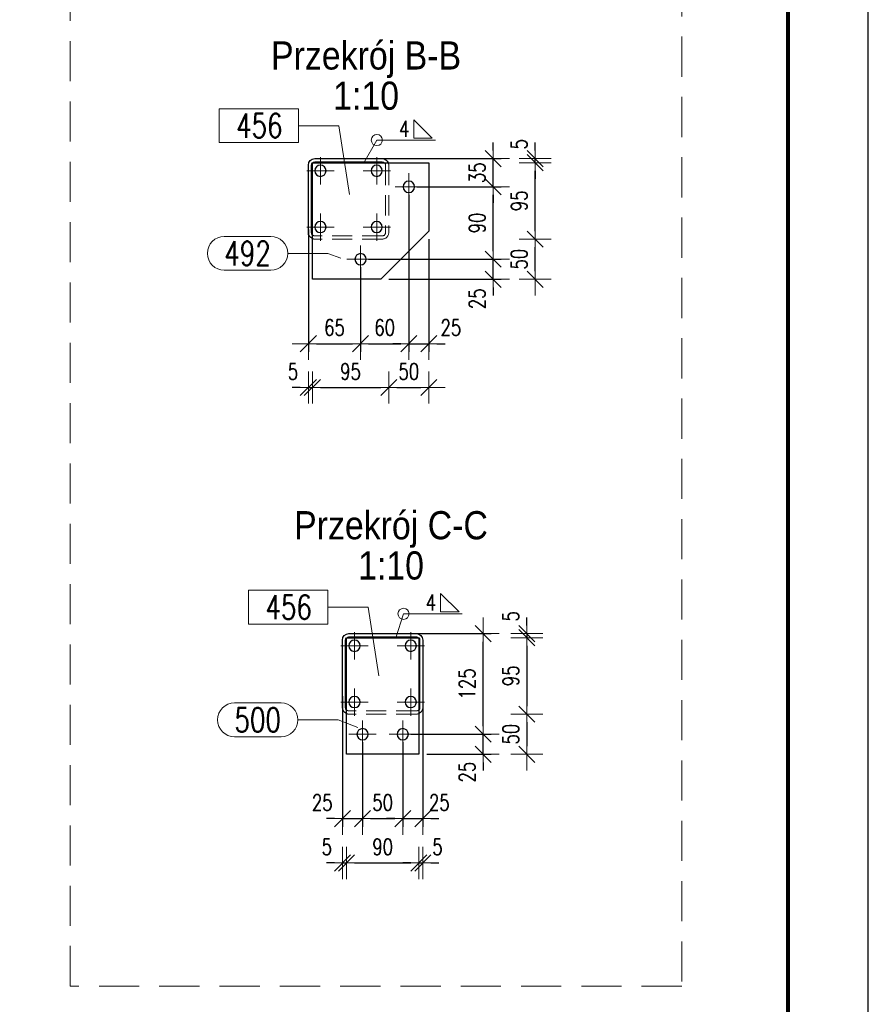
# Model space of a CAD drawing. Header units: millimetres. Extents: x -876 to 136, y 14938 to 15607.
# Tile 43 of 46: x 25 to 130, y 15231 to 15354. Entities that reach past the tile are written whole.
import ezdxf
from ezdxf.enums import TextEntityAlignment as Align

# ---------------------------------------------------------------- set-up
doc = ezdxf.new("R2010")
doc.units = ezdxf.units.MM
doc.header["$LTSCALE"] = 10
doc.linetypes.add('HIDDEN', pattern=[0.375, 0.25, -0.125])
doc.linetypes.add('MITTE', pattern=[2, 1.25, -0.25, 0.25, -0.25])
doc.layers.get('Defpoints').update_dxf_attribs({"color": 1})
doc.layers.add('_FORMATKA', color=8, linetype='Continuous', plot=False)
for name, color, linetype, lineweight in [('_RAMKA', 7, 'Continuous', 35), ('PS_Bolt', 4, 'Continuous', 13), ('PS_DIM', 4, 'Continuous', 13), ('PS_Hidden', 2, 'HIDDEN', 9), ('PS_Mid', 5, 'MITTE', 15), ('PS_Pos', 1, 'Continuous', 15), ('PS_SOLID', 7, 'Continuous', 30), ('PS_TEXT', 3, 'Continuous', 18), ('PS_Weld', 1, 'Continuous', 9)]:
    doc.layers.add(name, color=color, linetype=linetype, lineweight=lineweight)
doc.styles.add('ARIAL', font='arial.ttf')
doc.styles.add('gil', font='txt', dxfattribs={"width": 0.9})
doc.styles.add('simplex', font='simplex.shx', dxfattribs={"width": 0.75})
doc.dimstyles.new('1_10_PRZ', dxfattribs={"dimtxt": 2, "dimasz": 1, "dimexe": 2, "dimexo": 5, "dimgap": 1, "dimtad": 1, "dimdec": 0, "dimlfac": 10, "dimtxsty": 'simplex', "dimblk": 'dimznak', "dimcen": 2, "dimse1": 1, "dimse2": 1, "dimclrt": 3, "dimadec": 1, "dimazin": 0, "dimtfac": 1, "dimtdec": 0, "dimtix": 1, "dimtmove": 2, "dimatfit": 3, "dimldrblk": 'dim-grot', "dimfxl": 1, "dimarcsym": 0})
doc.dimstyles.new('1_10_SC', dxfattribs={"dimtxt": 2, "dimasz": 1, "dimexe": 1, "dimexo": 1, "dimgap": 1, "dimtad": 1, "dimdec": 0, "dimlfac": 10, "dimtxsty": 'simplex', "dimblk": 'dimznak', "dimcen": 2, "dimclrd": 256, "dimclre": 256, "dimclrt": 3, "dimadec": 1, "dimazin": 0, "dimtfac": 1, "dimtdec": 0, "dimtix": 1, "dimtmove": 2, "dimatfit": 3, "dimldrblk": 'dim-grot', "dimfxl": 1, "dimarcsym": 0})

# ---------------------------------------------------------------- blocks, each defined once
blk = doc.blocks.new('*X403')
at = {"color": 5, "linetype": 'Continuous'}
for p, q in [((510.02, 15235.11), (511.22, 15234.15)), ((523.32, 15235.11), (522.12, 15234.15)), ((511.22, 15234.15), (510.02, 15233.19)), ((523.32, 15234.15), (510.02, 15234.15)), ((522.12, 15234.15), (523.32, 15233.19))]:
    blk.add_line(p, q, dxfattribs=at)
blk = doc.blocks.new('dimznak')
at = {"color": 0}
for points in [[(0, 2), (0, -2)], [(-2, 0), (2, 0)]]:
    blk.add_lwpolyline(points, dxfattribs=at)
at = {"color": 2}
blk.add_lwpolyline([(1, 1), (-1, -1)], dxfattribs=at)
blk = doc.blocks.new('*D404')
at = {"layer": 'Defpoints', "color": 0, "transparency": 16777216}
for p in [(60.61, 15328.62, 69.58), (67.11, 15323.92, 69.58), (67.11, 15313.42)]:
    blk.add_point(p, dxfattribs=at)
at = {"layer": 'PS_DIM', "lineweight": -2, "transparency": 16777216}
for p, q in [((60.61, 15327.62), (60.61, 15312.42)), ((67.11, 15322.92), (67.11, 15312.42)), ((61.61, 15313.42), (66.11, 15313.42))]:
    blk.add_line(p, q, dxfattribs=at)
at = {"layer": 'PS_DIM', "lineweight": -2, "transparency": 16777216, "rotation": 180}
blk.add_blockref('dimznak', (60.61, 15313.42), dxfattribs=at)
at = {"layer": 'PS_DIM', "lineweight": -2, "transparency": 16777216}
blk.add_blockref('dimznak', (67.11, 15313.42), dxfattribs=at)
at = {"layer": 'PS_DIM', "color": 3, "transparency": 16777216, "insert": (63.86, 15315.42), "char_height": 2, "attachment_point": 5, "style": 'simplex'}
blk.add_mtext('65', dxfattribs=at)
blk = doc.blocks.new('dim-grot')
blk.add_hatch(color=256).paths.add_polyline_path([(0, 0), (-2, 0.5), (-2, -0.5)])
blk.add_lwpolyline([(0, 0), (-2, 0.5), (-2, -0.5), (0, 0)])
blk = doc.blocks.new('*D405')
at = {"layer": 'Defpoints', "color": 0, "transparency": 16777216}
for p in [(73.11, 15332.92, 69.58), (67.11, 15323.92, 69.58), (73.11, 15313.42)]:
    blk.add_point(p, dxfattribs=at)
at = {"layer": 'PS_DIM', "lineweight": -2, "transparency": 16777216}
for p, q in [((73.11, 15331.92), (73.11, 15312.42)), ((67.11, 15322.92), (67.11, 15312.42)), ((68.11, 15313.42), (72.11, 15313.42))]:
    blk.add_line(p, q, dxfattribs=at)
at = {"layer": 'PS_DIM', "lineweight": -2, "transparency": 16777216, "rotation": 180}
blk.add_blockref('dimznak', (67.11, 15313.42), dxfattribs=at)
at = {"layer": 'PS_DIM', "lineweight": -2, "transparency": 16777216}
blk.add_blockref('dimznak', (73.11, 15313.42), dxfattribs=at)
at = {"layer": 'PS_DIM', "color": 3, "transparency": 16777216, "insert": (70.11, 15315.42), "char_height": 2, "attachment_point": 5, "style": 'simplex'}
blk.add_mtext('60', dxfattribs=at)
blk = doc.blocks.new('*D406')
at = {"layer": 'Defpoints', "color": 0, "transparency": 16777216}
for p in [(73.11, 15332.92, 69.58), (75.61, 15327.42, 69.58), (75.61, 15313.42)]:
    blk.add_point(p, dxfattribs=at)
at = {"layer": 'PS_DIM', "lineweight": -2, "transparency": 16777216}
for p, q in [((73.11, 15331.92), (73.11, 15312.42)), ((75.61, 15326.42), (75.61, 15312.42)), ((72.11, 15313.42), (71.11, 15313.42)), ((73.11, 15313.42), (75.61, 15313.42)), ((76.61, 15313.42), (77.61, 15313.42))]:
    blk.add_line(p, q, dxfattribs=at)
blk.add_blockref('dimznak', (73.11, 15313.42), dxfattribs=at)
at = {"layer": 'PS_DIM', "lineweight": -2, "transparency": 16777216, "rotation": 180}
blk.add_blockref('dimznak', (75.61, 15313.42), dxfattribs=at)
at = {"layer": 'PS_DIM', "color": 3, "transparency": 16777216, "insert": (78.34, 15315.42), "char_height": 2, "attachment_point": 5, "style": 'simplex'}
blk.add_mtext('25', dxfattribs=at)
blk = doc.blocks.new('*D407')
at = {"layer": 'Defpoints', "color": 0, "transparency": 16777216}
for p in [(67.11, 15323.92, 69.58), (83.61, 15323.92), (69.61, 15321.42, 69.58)]:
    blk.add_point(p, dxfattribs=at)
at = {"layer": 'PS_DIM', "lineweight": -2, "transparency": 16777216}
for p, q in [((83.61, 15324.92), (83.61, 15325.92)), ((68.11, 15323.92), (84.61, 15323.92)), ((83.61, 15321.42), (83.61, 15323.92)), ((70.61, 15321.42), (84.61, 15321.42)), ((83.61, 15320.42), (83.61, 15319.42))]:
    blk.add_line(p, q, dxfattribs=at)
for p, rotation in [((83.61, 15323.92), 270), ((83.61, 15321.42), 90)]:
    blk.add_blockref('dimznak', p, dxfattribs=dict(at, rotation=rotation))
at = {"layer": 'PS_DIM', "color": 3, "transparency": 16777216, "insert": (81.61, 15319), "char_height": 2, "attachment_point": 5, "rotation": 90, "style": 'simplex'}
blk.add_mtext('25', dxfattribs=at)
blk = doc.blocks.new('*D408')
at = {"layer": 'Defpoints', "color": 0, "transparency": 16777216}
for p in [(73.11, 15332.92, 69.58), (83.61, 15332.92), (67.11, 15323.92, 69.58)]:
    blk.add_point(p, dxfattribs=at)
at = {"layer": 'PS_DIM', "lineweight": -2, "transparency": 16777216}
for p, q in [((74.11, 15332.92), (84.61, 15332.92)), ((83.61, 15324.92), (83.61, 15331.92)), ((68.11, 15323.92), (84.61, 15323.92))]:
    blk.add_line(p, q, dxfattribs=at)
for p, rotation in [((83.61, 15332.92), 90), ((83.61, 15323.92), 270)]:
    blk.add_blockref('dimznak', p, dxfattribs=dict(at, rotation=rotation))
at = {"layer": 'PS_DIM', "color": 3, "transparency": 16777216, "insert": (81.61, 15328.42), "char_height": 2, "attachment_point": 5, "rotation": 90, "style": 'simplex'}
blk.add_mtext('90', dxfattribs=at)
blk = doc.blocks.new('*D409')
at = {"layer": 'Defpoints', "color": 0, "transparency": 16777216}
for p in [(67.94, 15336.42, 69.58), (83.61, 15336.42), (73.11, 15332.92, 69.58)]:
    blk.add_point(p, dxfattribs=at)
at = {"layer": 'PS_DIM', "lineweight": -2, "transparency": 16777216}
for p, q in [((83.61, 15337.42), (83.61, 15338.42)), ((68.94, 15336.42), (84.61, 15336.42)), ((83.61, 15332.92), (83.61, 15336.42)), ((74.11, 15332.92), (84.61, 15332.92)), ((83.61, 15331.92), (83.61, 15330.92))]:
    blk.add_line(p, q, dxfattribs=at)
for p, rotation in [((83.61, 15336.42), 270), ((83.61, 15332.92), 90)]:
    blk.add_blockref('dimznak', p, dxfattribs=dict(at, rotation=rotation))
at = {"layer": 'PS_DIM', "color": 3, "transparency": 16777216, "insert": (81.61, 15334.67), "char_height": 2, "attachment_point": 5, "rotation": 90, "style": 'simplex'}
blk.add_mtext('35', dxfattribs=at)
blk = doc.blocks.new('*D410')
at = {"layer": 'Defpoints', "color": 0, "transparency": 16777216}
for p in [(60.61, 15329.52, 69.58), (61.11, 15321.42, 69.58), (61.11, 15307.97)]:
    blk.add_point(p, dxfattribs=at)
at = {"layer": 'PS_DIM', "color": 0, "lineweight": -2, "transparency": 16777216}
for p, q in [((59.61, 15307.97), (58.61, 15307.97)), ((60.61, 15307.97), (61.11, 15307.97)), ((62.11, 15307.97), (63.11, 15307.97))]:
    blk.add_line(p, q, dxfattribs=at)
blk.add_blockref('dimznak', (60.61, 15307.97), dxfattribs=at)
at = {"layer": 'PS_DIM', "color": 0, "lineweight": -2, "transparency": 16777216, "rotation": 180}
blk.add_blockref('dimznak', (61.11, 15307.97), dxfattribs=at)
at = {"layer": 'PS_DIM', "color": 3, "transparency": 16777216, "insert": (58.7, 15309.97), "char_height": 2, "attachment_point": 5, "style": 'simplex'}
blk.add_mtext('5', dxfattribs=at)
blk = doc.blocks.new('*D411')
at = {"layer": 'Defpoints', "color": 0, "transparency": 16777216}
for p in [(70.61, 15330.88, 69.58), (61.11, 15321.42, 69.58), (70.61, 15307.97)]:
    blk.add_point(p, dxfattribs=at)
at = {"layer": 'PS_DIM', "color": 0, "lineweight": -2, "transparency": 16777216}
blk.add_line((62.11, 15307.97), (69.61, 15307.97), dxfattribs=at)
at = {"layer": 'PS_DIM', "color": 0, "lineweight": -2, "transparency": 16777216, "rotation": 180}
blk.add_blockref('dimznak', (61.11, 15307.97), dxfattribs=at)
at = {"layer": 'PS_DIM', "color": 0, "lineweight": -2, "transparency": 16777216}
blk.add_blockref('dimznak', (70.61, 15307.97), dxfattribs=at)
at = {"layer": 'PS_DIM', "color": 3, "transparency": 16777216, "insert": (65.86, 15309.97), "char_height": 2, "attachment_point": 5, "style": 'simplex'}
blk.add_mtext('95', dxfattribs=at)
blk = doc.blocks.new('*D412')
at = {"layer": 'Defpoints', "color": 0, "transparency": 16777216}
for p in [(70.61, 15330.88, 69.58), (75.61, 15327.42, 69.58), (75.61, 15307.97)]:
    blk.add_point(p, dxfattribs=at)
at = {"layer": 'PS_DIM', "color": 0, "lineweight": -2, "transparency": 16777216}
blk.add_line((71.61, 15307.97), (74.61, 15307.97), dxfattribs=at)
at = {"layer": 'PS_DIM', "color": 0, "lineweight": -2, "transparency": 16777216, "rotation": 180}
blk.add_blockref('dimznak', (70.61, 15307.97), dxfattribs=at)
at = {"layer": 'PS_DIM', "color": 0, "lineweight": -2, "transparency": 16777216}
blk.add_blockref('dimznak', (75.61, 15307.97), dxfattribs=at)
at = {"layer": 'PS_DIM', "color": 3, "transparency": 16777216, "insert": (73.11, 15309.97), "char_height": 2, "attachment_point": 5, "style": 'simplex'}
blk.add_mtext('50', dxfattribs=at)
blk = doc.blocks.new('*D413')
at = {"layer": 'Defpoints', "color": 0, "transparency": 16777216}
for p in [(65.61, 15326.42, 69.58), (88.82, 15326.42), (69.61, 15321.42, 69.58)]:
    blk.add_point(p, dxfattribs=at)
at = {"layer": 'PS_DIM', "color": 0, "lineweight": -2, "transparency": 16777216}
blk.add_line((88.82, 15322.42), (88.82, 15325.42), dxfattribs=at)
for p, rotation in [((88.82, 15326.42), 90), ((88.82, 15321.42), 270)]:
    blk.add_blockref('dimznak', p, dxfattribs=dict(at, rotation=rotation))
at = {"layer": 'PS_DIM', "color": 3, "transparency": 16777216, "insert": (86.82, 15323.92), "char_height": 2, "attachment_point": 5, "rotation": 90, "style": 'simplex'}
blk.add_mtext('50', dxfattribs=at)
blk = doc.blocks.new('*D414')
at = {"layer": 'Defpoints', "color": 0, "transparency": 16777216}
for p in [(75.61, 15335.92, 69.58), (88.82, 15335.92), (65.61, 15326.42, 69.58)]:
    blk.add_point(p, dxfattribs=at)
at = {"layer": 'PS_DIM', "color": 0, "lineweight": -2, "transparency": 16777216}
blk.add_line((88.82, 15327.42), (88.82, 15334.92), dxfattribs=at)
for p, rotation in [((88.82, 15335.92), 90), ((88.82, 15326.42), 270)]:
    blk.add_blockref('dimznak', p, dxfattribs=dict(at, rotation=rotation))
at = {"layer": 'PS_DIM', "color": 3, "transparency": 16777216, "insert": (86.82, 15331.17), "char_height": 2, "attachment_point": 5, "rotation": 90, "style": 'simplex'}
blk.add_mtext('95', dxfattribs=at)
blk = doc.blocks.new('*D415')
at = {"layer": 'Defpoints', "color": 0, "transparency": 16777216}
for p in [(66.92, 15336.42, 69.58), (88.82, 15336.42), (75.61, 15335.92, 69.58)]:
    blk.add_point(p, dxfattribs=at)
at = {"layer": 'PS_DIM', "color": 0, "lineweight": -2, "transparency": 16777216}
for p, q in [((88.82, 15337.42), (88.82, 15338.42)), ((88.82, 15335.92), (88.82, 15336.42)), ((88.82, 15334.92), (88.82, 15333.92))]:
    blk.add_line(p, q, dxfattribs=at)
for p, rotation in [((88.82, 15336.42), 270), ((88.82, 15335.92), 90)]:
    blk.add_blockref('dimznak', p, dxfattribs=dict(at, rotation=rotation))
at = {"layer": 'PS_DIM', "color": 3, "transparency": 16777216, "insert": (86.82, 15338.21), "char_height": 2, "attachment_point": 5, "rotation": 90, "style": 'simplex'}
blk.add_mtext('5', dxfattribs=at)
blk = doc.blocks.new('*D416')
at = {"layer": 'Defpoints', "color": 0, "transparency": 16777216}
for p in [(64.85, 15270.61, 65.26), (67.35, 15264.87, 65.26), (67.35, 15254.37)]:
    blk.add_point(p, dxfattribs=at)
at = {"layer": 'PS_DIM', "lineweight": -2, "transparency": 16777216}
for p, q in [((64.85, 15269.61), (64.85, 15253.37)), ((67.35, 15263.87), (67.35, 15253.37)), ((63.85, 15254.37), (62.85, 15254.37)), ((64.85, 15254.37), (67.35, 15254.37)), ((68.35, 15254.37), (69.35, 15254.37))]:
    blk.add_line(p, q, dxfattribs=at)
blk.add_blockref('dimznak', (64.85, 15254.37), dxfattribs=at)
at = {"layer": 'PS_DIM', "lineweight": -2, "transparency": 16777216, "rotation": 180}
blk.add_blockref('dimznak', (67.35, 15254.37), dxfattribs=at)
at = {"layer": 'PS_DIM', "color": 3, "transparency": 16777216, "insert": (62.34, 15256.37), "char_height": 2, "attachment_point": 5, "style": 'simplex'}
blk.add_mtext('25', dxfattribs=at)
blk = doc.blocks.new('*D417')
at = {"layer": 'Defpoints', "color": 0, "transparency": 16777216}
for p in [(67.35, 15264.87, 65.26), (72.35, 15264.87, 65.26), (72.35, 15254.37)]:
    blk.add_point(p, dxfattribs=at)
at = {"layer": 'PS_DIM', "lineweight": -2, "transparency": 16777216}
for p, q in [((67.35, 15263.87), (67.35, 15253.37)), ((72.35, 15263.87), (72.35, 15253.37)), ((68.35, 15254.37), (71.35, 15254.37))]:
    blk.add_line(p, q, dxfattribs=at)
at = {"layer": 'PS_DIM', "lineweight": -2, "transparency": 16777216, "rotation": 180}
blk.add_blockref('dimznak', (67.35, 15254.37), dxfattribs=at)
at = {"layer": 'PS_DIM', "lineweight": -2, "transparency": 16777216}
blk.add_blockref('dimznak', (72.35, 15254.37), dxfattribs=at)
at = {"layer": 'PS_DIM', "color": 3, "transparency": 16777216, "insert": (69.85, 15256.37), "char_height": 2, "attachment_point": 5, "style": 'simplex'}
blk.add_mtext('50', dxfattribs=at)
blk = doc.blocks.new('*D418')
at = {"layer": 'Defpoints', "color": 0, "transparency": 16777216}
for p in [(74.85, 15270.42, 65.26), (72.35, 15264.87, 65.26), (74.85, 15254.37)]:
    blk.add_point(p, dxfattribs=at)
at = {"layer": 'PS_DIM', "lineweight": -2, "transparency": 16777216}
for p, q in [((74.85, 15269.42), (74.85, 15253.37)), ((72.35, 15263.87), (72.35, 15253.37)), ((71.35, 15254.37), (70.35, 15254.37)), ((72.35, 15254.37), (74.85, 15254.37)), ((75.85, 15254.37), (76.85, 15254.37))]:
    blk.add_line(p, q, dxfattribs=at)
blk.add_blockref('dimznak', (72.35, 15254.37), dxfattribs=at)
at = {"layer": 'PS_DIM', "lineweight": -2, "transparency": 16777216, "rotation": 180}
blk.add_blockref('dimznak', (74.85, 15254.37), dxfattribs=at)
at = {"layer": 'PS_DIM', "color": 3, "transparency": 16777216, "insert": (76.9, 15256.37), "char_height": 2, "attachment_point": 5, "style": 'simplex'}
blk.add_mtext('25', dxfattribs=at)
blk = doc.blocks.new('*D419')
at = {"layer": 'Defpoints', "color": 0, "transparency": 16777216}
for p in [(64.85, 15270.61, 65.26), (65.35, 15262.37, 65.26), (65.35, 15248.86)]:
    blk.add_point(p, dxfattribs=at)
at = {"layer": 'PS_DIM', "color": 0, "lineweight": -2, "transparency": 16777216}
for p, q in [((63.85, 15248.86), (62.85, 15248.86)), ((64.85, 15248.86), (65.35, 15248.86)), ((66.35, 15248.86), (67.35, 15248.86))]:
    blk.add_line(p, q, dxfattribs=at)
blk.add_blockref('dimznak', (64.85, 15248.86), dxfattribs=at)
at = {"layer": 'PS_DIM', "color": 0, "lineweight": -2, "transparency": 16777216, "rotation": 180}
blk.add_blockref('dimznak', (65.35, 15248.86), dxfattribs=at)
at = {"layer": 'PS_DIM', "color": 3, "transparency": 16777216, "insert": (62.91, 15250.86), "char_height": 2, "attachment_point": 5, "style": 'simplex'}
blk.add_mtext('5', dxfattribs=at)
blk = doc.blocks.new('*D420')
at = {"layer": 'Defpoints', "color": 0, "transparency": 16777216}
for p in [(65.35, 15262.37, 65.26), (74.35, 15262.37, 65.26), (74.35, 15248.86)]:
    blk.add_point(p, dxfattribs=at)
at = {"layer": 'PS_DIM', "color": 0, "lineweight": -2, "transparency": 16777216}
blk.add_line((66.35, 15248.86), (73.35, 15248.86), dxfattribs=at)
at = {"layer": 'PS_DIM', "color": 0, "lineweight": -2, "transparency": 16777216, "rotation": 180}
blk.add_blockref('dimznak', (65.35, 15248.86), dxfattribs=at)
at = {"layer": 'PS_DIM', "color": 0, "lineweight": -2, "transparency": 16777216}
blk.add_blockref('dimznak', (74.35, 15248.86), dxfattribs=at)
at = {"layer": 'PS_DIM', "color": 3, "transparency": 16777216, "insert": (69.85, 15250.86), "char_height": 2, "attachment_point": 5, "style": 'simplex'}
blk.add_mtext('90', dxfattribs=at)
blk = doc.blocks.new('*D421')
at = {"layer": 'Defpoints', "color": 0, "transparency": 16777216}
for p in [(74.85, 15271.08, 65.26), (74.35, 15262.37, 65.26), (74.85, 15248.86)]:
    blk.add_point(p, dxfattribs=at)
at = {"layer": 'PS_DIM', "color": 0, "lineweight": -2, "transparency": 16777216}
for p, q in [((73.35, 15248.86), (72.35, 15248.86)), ((74.35, 15248.86), (74.85, 15248.86)), ((75.85, 15248.86), (76.85, 15248.86))]:
    blk.add_line(p, q, dxfattribs=at)
blk.add_blockref('dimznak', (74.35, 15248.86), dxfattribs=at)
at = {"layer": 'PS_DIM', "color": 0, "lineweight": -2, "transparency": 16777216, "rotation": 180}
blk.add_blockref('dimznak', (74.85, 15248.86), dxfattribs=at)
at = {"layer": 'PS_DIM', "color": 3, "transparency": 16777216, "insert": (76.68, 15250.86), "char_height": 2, "attachment_point": 5, "style": 'simplex'}
blk.add_mtext('5', dxfattribs=at)
blk = doc.blocks.new('*D422')
at = {"layer": 'Defpoints', "color": 0, "transparency": 16777216}
for p in [(72.35, 15264.87, 65.26), (82.35, 15264.87), (74.35, 15262.37, 65.26)]:
    blk.add_point(p, dxfattribs=at)
at = {"layer": 'PS_DIM', "lineweight": -2, "transparency": 16777216}
for p, q in [((82.35, 15265.87), (82.35, 15266.87)), ((73.35, 15264.87), (83.35, 15264.87)), ((82.35, 15262.37), (82.35, 15264.87)), ((75.35, 15262.37), (83.35, 15262.37)), ((82.35, 15261.37), (82.35, 15260.37))]:
    blk.add_line(p, q, dxfattribs=at)
for p, rotation in [((82.35, 15264.87), 270), ((82.35, 15262.37), 90)]:
    blk.add_blockref('dimznak', p, dxfattribs=dict(at, rotation=rotation))
at = {"layer": 'PS_DIM', "color": 3, "transparency": 16777216, "insert": (80.35, 15260.15), "char_height": 2, "attachment_point": 5, "rotation": 90, "style": 'simplex'}
blk.add_mtext('25', dxfattribs=at)
blk = doc.blocks.new('*D423')
at = {"layer": 'Defpoints', "color": 0, "transparency": 16777216}
for p in [(71.85, 15277.37, 65.26), (82.35, 15277.37), (72.35, 15264.87, 65.26)]:
    blk.add_point(p, dxfattribs=at)
at = {"layer": 'PS_DIM', "lineweight": -2, "transparency": 16777216}
for p, q in [((72.85, 15277.37), (83.35, 15277.37)), ((82.35, 15265.87), (82.35, 15276.37)), ((73.35, 15264.87), (83.35, 15264.87))]:
    blk.add_line(p, q, dxfattribs=at)
for p, rotation in [((82.35, 15277.37), 90), ((82.35, 15264.87), 270)]:
    blk.add_blockref('dimznak', p, dxfattribs=dict(at, rotation=rotation))
at = {"layer": 'PS_DIM', "color": 3, "transparency": 16777216, "insert": (80.35, 15271.12), "char_height": 2, "attachment_point": 5, "rotation": 90, "style": 'simplex'}
blk.add_mtext('125', dxfattribs=at)
blk = doc.blocks.new('*D424')
at = {"layer": 'Defpoints', "color": 0, "transparency": 16777216}
for p in [(71.5, 15276.87, 65.26), (71.85, 15277.37, 65.26), (87.79, 15276.87)]:
    blk.add_point(p, dxfattribs=at)
at = {"layer": 'PS_DIM', "color": 0, "lineweight": -2, "transparency": 16777216}
for p, q in [((87.79, 15278.37), (87.79, 15279.37)), ((87.79, 15277.37), (87.79, 15276.87)), ((87.79, 15275.87), (87.79, 15274.87))]:
    blk.add_line(p, q, dxfattribs=at)
for p, rotation in [((87.79, 15277.37), 270), ((87.79, 15276.87), 90)]:
    blk.add_blockref('dimznak', p, dxfattribs=dict(at, rotation=rotation))
at = {"layer": 'PS_DIM', "color": 3, "transparency": 16777216, "insert": (85.79, 15279.52), "char_height": 2, "attachment_point": 5, "rotation": 90, "style": 'simplex'}
blk.add_mtext('5', dxfattribs=at)
blk = doc.blocks.new('*D425')
at = {"layer": 'Defpoints', "color": 0, "transparency": 16777216}
for p in [(71.5, 15276.87, 65.26), (69.85, 15267.37, 65.26), (87.79, 15267.37)]:
    blk.add_point(p, dxfattribs=at)
at = {"layer": 'PS_DIM', "color": 0, "lineweight": -2, "transparency": 16777216}
blk.add_line((87.79, 15275.87), (87.79, 15268.37), dxfattribs=at)
for p, rotation in [((87.79, 15276.87), 90), ((87.79, 15267.37), 270)]:
    blk.add_blockref('dimznak', p, dxfattribs=dict(at, rotation=rotation))
at = {"layer": 'PS_DIM', "color": 3, "transparency": 16777216, "insert": (85.79, 15272.12), "char_height": 2, "attachment_point": 5, "rotation": 90, "style": 'simplex'}
blk.add_mtext('95', dxfattribs=at)
blk = doc.blocks.new('*D426')
at = {"layer": 'Defpoints', "color": 0, "transparency": 16777216}
for p in [(69.85, 15267.37, 65.26), (69.85, 15262.37, 65.26), (87.79, 15262.37)]:
    blk.add_point(p, dxfattribs=at)
at = {"layer": 'PS_DIM', "color": 0, "lineweight": -2, "transparency": 16777216}
blk.add_line((87.79, 15266.37), (87.79, 15263.37), dxfattribs=at)
for p, rotation in [((87.79, 15267.37), 90), ((87.79, 15262.37), 270)]:
    blk.add_blockref('dimznak', p, dxfattribs=dict(at, rotation=rotation))
at = {"layer": 'PS_DIM', "color": 3, "transparency": 16777216, "insert": (85.79, 15264.87), "char_height": 2, "attachment_point": 5, "rotation": 90, "style": 'simplex'}
blk.add_mtext('50', dxfattribs=at)
blk = doc.blocks.new('*U444')
at = {"layer": '_FORMATKA', "lineweight": -3}
blk.add_lwpolyline([(-1000, 0), (0, 0), (0, 594), (-1000, 594)], close=True, dxfattribs=at)
at = {"layer": '_RAMKA', "lineweight": -3, "const_width": 0.5}
blk.add_lwpolyline([(-970, 10), (-10, 10), (-10, 584), (-970, 584)], close=True, dxfattribs=at)
blk = doc.blocks.new('Przekrój')
at = {"layer": 'PS_DIM', "style": 'ARIAL', "flags": 4}
for tag, p in [('PRZEKRÓJ', (7.89, 7.75)), ('SKALA', (7.89, 1.75))]:
    blk.add_attdef(tag, text='', height=3.5, dxfattribs=at).set_placement(p, align=Align.MIDDLE_CENTER)
blk = doc.blocks.new('*X918')
at = {"color": 1}
for p, q in [((50.15, 15326.75), (55.94, 15326.75)), ((58.04, 15324.65), (63.04, 15324.65)), ((64.64, 15324.06), (63.04, 15324.65)), ((50.15, 15322.55), (55.94, 15322.55))]:
    blk.add_line(p, q, dxfattribs=at)
for centre, start, end in [((50.15, 15324.65), 90, 270), ((55.94, 15324.65), 270, 90)]:
    blk.add_arc(centre, 2.1, start, end, dxfattribs=at)
at = {"color": 30, "style": 'simplex', "width": 0.75}
blk.add_text('492', height=3, dxfattribs=at).set_placement((50.15, 15323.15))
blk = doc.blocks.new('*X919')
at = {"color": 1}
for p, q in [((59.4, 15342.62), (49.52, 15342.62)), ((49.52, 15342.62), (49.52, 15338.42)), ((59.4, 15338.42), (59.4, 15342.62)), ((59.4, 15340.52), (64.4, 15340.52)), ((65.73, 15331.97), (64.4, 15340.52)), ((49.52, 15338.42), (59.4, 15338.42))]:
    blk.add_line(p, q, dxfattribs=at)
at = {"color": 30, "style": 'simplex', "width": 0.75}
blk.add_text('456', height=3, dxfattribs=at).set_placement((51.62, 15339.02))
blk = doc.blocks.new('*X920')
at = {"color": 1}
for p, q in [((51.42, 15268.76), (57.21, 15268.76)), ((59.31, 15266.66), (64.31, 15266.66)), ((66.77, 15265.71), (64.31, 15266.66)), ((51.42, 15264.56), (57.21, 15264.56))]:
    blk.add_line(p, q, dxfattribs=at)
for centre, start, end in [((51.42, 15266.66), 90, 270), ((57.21, 15266.66), 270, 90)]:
    blk.add_arc(centre, 2.1, start, end, dxfattribs=at)
at = {"color": 30, "style": 'simplex', "width": 0.75}
blk.add_text('500', height=3, dxfattribs=at).set_placement((51.42, 15265.16))
blk = doc.blocks.new('*X921')
at = {"color": 1}
for p, q in [((63.05, 15282.77), (53.17, 15282.77)), ((53.17, 15282.77), (53.17, 15278.57)), ((63.05, 15278.57), (63.05, 15282.77)), ((63.05, 15280.67), (68.05, 15280.67)), ((69.38, 15272.12), (68.05, 15280.67)), ((53.17, 15278.57), (63.05, 15278.57))]:
    blk.add_line(p, q, dxfattribs=at)
at = {"color": 30, "style": 'simplex', "width": 0.75}
blk.add_text('456', height=3, dxfattribs=at).set_placement((55.27, 15279.17))
blk = doc.blocks.new('*X924')
at = {"color": 3}
for p, q in [((76.02, 15338.96), (73.72, 15341.26)), ((73.72, 15341.26), (73.72, 15338.96)), ((73.72, 15338.96), (76.02, 15338.96))]:
    blk.add_line(p, q, dxfattribs=at)
at = {"color": 9}
for p, q in [((67.51, 15335.92, 69.58), (69.13, 15338.73)), ((69.13, 15338.73), (76.41, 15338.73))]:
    blk.add_line(p, q, dxfattribs=at)
blk.add_circle((69.13, 15338.73), 0.69, dxfattribs=at)
at = {"color": 2, "style": 'simplex', "width": 0.75}
blk.add_text('4', height=2, dxfattribs=at).set_placement((71.89, 15339.13))
blk = doc.blocks.new('*X925')
at = {"color": 3}
for p, q in [((79.35, 15280.07), (77.05, 15282.37)), ((77.05, 15282.37), (77.05, 15280.07)), ((77.05, 15280.07), (79.35, 15280.07))]:
    blk.add_line(p, q, dxfattribs=at)
at = {"color": 9}
for p, q in [((71.5, 15276.87, 65.26), (72.45, 15279.84)), ((72.45, 15279.84), (79.73, 15279.84))]:
    blk.add_line(p, q, dxfattribs=at)
blk.add_circle((72.45, 15279.84), 0.69, dxfattribs=at)
at = {"color": 2, "style": 'simplex', "width": 0.75}
blk.add_text('4', height=2, dxfattribs=at).set_placement((75.21, 15280.24))

msp = doc.modelspace()

# ---------------------------------------------------------------- linework, layer by layer
at = {"layer": 'PS_DIM', "color": 40, "linetype": 'HIDDEN', "ltscale": 2}
msp.add_lwpolyline([(30.99, 15426.61), (107.07, 15426.61), (107.07, 15233.54), (30.99, 15233.54)], close=True, dxfattribs=at)
at = {"layer": 'PS_Hidden', "color": 2, "linetype": 'HIDDEN', "extrusion": (1, 0, 2.22045e-16)}
for p, q in [((70.21, 15335.62, 69.58), (70.21, 15327.22, 69.58)), ((70.61, 15335.62, 69.58), (70.61, 15327.22, 69.58)), ((69.81, 15326.82, 69.58), (61.41, 15326.82, 69.58)), ((69.81, 15326.42, 69.58), (61.41, 15326.42, 69.58))]:
    msp.add_line(p, q, dxfattribs=at)
at = {"layer": 'PS_Hidden', "color": 2, "linetype": 'HIDDEN', "extrusion": (-1, 0, 2.22045e-16)}
for p, q in [((74.05, 15267.77, 65.26), (65.65, 15267.77, 65.26)), ((74.05, 15267.37, 65.26), (65.65, 15267.37, 65.26))]:
    msp.add_line(p, q, dxfattribs=at)
at = {"layer": 'PS_Hidden', "color": 2, "linetype": 'HIDDEN', "extrusion": (2.22045e-16, 0, -1)}
for centre, radius, start, end in [((-61.41, 15335.62, -69.58), 0.4, 41.4096, 48.5904), ((-69.81, 15335.62, -69.58), 0.4, 131.4096, 180), ((-69.81, 15335.62, -69.58), 0.8, 157.9757, 180), ((-61.41, 15327.22, -69.58), 0.4, 270, 318.5904), ((-61.41, 15327.22, -69.58), 0.8, 270, 292.0243), ((-69.81, 15327.22, -69.58), 0.8, 180, 270), ((-69.81, 15327.22, -69.58), 0.4, 180, 270)]:
    msp.add_arc(centre, radius, start, end, dxfattribs=at)
at = {"layer": 'PS_Hidden', "color": 2, "linetype": 'HIDDEN', "extrusion": (-2.22045e-16, 0, -1)}
for centre, radius, start, end in [((-65.65, 15276.57, -65.26), 0.4, 41.4096, 48.5904), ((-74.05, 15276.57, -65.26), 0.4, 131.4096, 138.5904), ((-65.65, 15268.17, -65.26), 0.4, 270, 318.5904), ((-74.05, 15268.17, -65.26), 0.4, 221.4096, 270), ((-65.65, 15268.17, -65.26), 0.8, 270, 292.0243), ((-74.05, 15268.17, -65.26), 0.8, 247.9757, 270)]:
    msp.add_arc(centre, radius, start, end, dxfattribs=at)
at = {"layer": 'PS_Mid', "color": 5, "linetype": 'MITTE', "extrusion": (1, 0, 2.22045e-16)}
for p, q in [((62.11, 15333.22, 69.58), (62.11, 15336.62, 69.58)), ((69.11, 15333.22, 69.58), (69.11, 15336.62, 69.58)), ((63.81, 15334.92, 69.58), (60.41, 15334.92, 69.58)), ((70.81, 15334.92, 69.58), (67.41, 15334.92, 69.58)), ((73.11, 15331.22, 69.58), (73.11, 15334.62, 69.58)), ((74.81, 15332.92, 69.58), (71.41, 15332.92, 69.58)), ((62.11, 15326.22, 69.58), (62.11, 15329.62, 69.58)), ((69.11, 15326.22, 69.58), (69.11, 15329.62, 69.58)), ((63.81, 15327.92, 69.58), (60.41, 15327.92, 69.58)), ((70.81, 15327.92, 69.58), (67.41, 15327.92, 69.58)), ((67.11, 15322.22, 69.58), (67.11, 15325.62, 69.58)), ((68.81, 15323.92, 69.58), (65.41, 15323.92, 69.58))]:
    msp.add_line(p, q, dxfattribs=at)
at = {"layer": 'PS_Mid', "color": 5, "linetype": 'MITTE', "extrusion": (-1, 0, 2.22045e-16)}
for p, q in [((66.35, 15277.57, 65.26), (66.35, 15274.17, 65.26)), ((73.35, 15277.57, 65.26), (73.35, 15274.17, 65.26)), ((64.65, 15275.87, 65.26), (68.05, 15275.87, 65.26)), ((71.65, 15275.87, 65.26), (75.05, 15275.87, 65.26)), ((66.35, 15270.57, 65.26), (66.35, 15267.17, 65.26)), ((73.35, 15270.57, 65.26), (73.35, 15267.17, 65.26)), ((64.65, 15268.87, 65.26), (68.05, 15268.87, 65.26)), ((71.65, 15268.87, 65.26), (75.05, 15268.87, 65.26)), ((67.35, 15266.57, 65.26), (67.35, 15263.17, 65.26)), ((72.35, 15266.57, 65.26), (72.35, 15263.17, 65.26)), ((65.65, 15264.87, 65.26), (69.05, 15264.87, 65.26)), ((70.65, 15264.87, 65.26), (74.05, 15264.87, 65.26))]:
    msp.add_line(p, q, dxfattribs=at)
at = {"layer": 'PS_SOLID', "color": 7, "linetype": 'Continuous', "extrusion": (1, 0, 2.22045e-16)}
for p, q in [((61.41, 15336.42, 69.58), (69.81, 15336.42, 69.58)), ((60.61, 15327.22, 69.58), (60.61, 15335.62, 69.58)), ((61.01, 15327.22, 69.58), (61.01, 15335.62, 69.58)), ((61.11, 15321.42, 69.58), (61.11, 15335.92, 69.58)), ((61.11, 15335.92, 69.58), (75.61, 15335.92, 69.58)), ((61.41, 15336.02, 69.58), (69.81, 15336.02, 69.58)), ((75.61, 15335.92, 69.58), (75.61, 15327.42, 69.58)), ((69.61, 15321.42, 69.58), (75.61, 15327.42, 69.58)), ((69.61, 15321.42, 69.58), (61.11, 15321.42, 69.58))]:
    msp.add_line(p, q, dxfattribs=at)
at = {"layer": 'PS_SOLID', "color": 7, "linetype": 'Continuous', "extrusion": (-1, 0, 2.22045e-16)}
for p, q in [((64.85, 15268.17, 65.26), (64.85, 15276.57, 65.26)), ((65.25, 15268.17, 65.26), (65.25, 15276.57, 65.26)), ((65.35, 15276.87, 65.26), (74.35, 15276.87, 65.26)), ((65.35, 15262.37, 65.26), (65.35, 15276.87, 65.26)), ((65.65, 15277.37, 65.26), (74.05, 15277.37, 65.26)), ((65.65, 15276.97, 65.26), (74.05, 15276.97, 65.26)), ((74.35, 15276.87, 65.26), (74.35, 15262.37, 65.26)), ((74.45, 15276.57, 65.26), (74.45, 15268.17, 65.26)), ((74.85, 15276.57, 65.26), (74.85, 15268.17, 65.26)), ((74.35, 15262.37, 65.26), (65.35, 15262.37, 65.26))]:
    msp.add_line(p, q, dxfattribs=at)
at = {"layer": 'PS_SOLID', "color": 7, "linetype": 'Continuous', "extrusion": (2.22045e-16, 0, -1)}
for centre in [(-62.11, 15334.92, -69.58), (-69.11, 15334.92, -69.58), (-73.11, 15332.92, -69.58), (-62.11, 15327.92, -69.58), (-69.11, 15327.92, -69.58), (-67.11, 15323.92, -69.58)]:
    msp.add_circle(centre, 0.7, dxfattribs=at)
at = {"layer": 'PS_SOLID', "color": 7, "linetype": 'Continuous', "extrusion": (-2.22045e-16, 0, -1)}
for centre in [(-66.35, 15275.87, -65.26), (-73.35, 15275.87, -65.26), (-66.35, 15268.87, -65.26), (-73.35, 15268.87, -65.26), (-67.35, 15264.87, -65.26), (-72.35, 15264.87, -65.26)]:
    msp.add_circle(centre, 0.7, dxfattribs=at)
at = {"layer": 'PS_SOLID', "color": 7, "linetype": 'Continuous', "extrusion": (2.22045e-16, 0, -1)}
for centre, radius, start, end in [((-61.41, 15335.62, -69.58), 0.8, 0, 90), ((-69.81, 15335.62, -69.58), 0.8, 90, 157.9757), ((-61.41, 15335.62, -69.58), 0.4, 0, 41.4096), ((-61.41, 15335.62, -69.58), 0.4, 48.5904, 90), ((-69.81, 15335.62, -69.58), 0.4, 90, 131.4096), ((-61.41, 15327.22, -69.58), 0.8, 292.0243, 0), ((-61.41, 15327.22, -69.58), 0.4, 318.5904, 0)]:
    msp.add_arc(centre, radius, start, end, dxfattribs=at)
at = {"layer": 'PS_SOLID', "color": 7, "linetype": 'Continuous', "extrusion": (-2.22045e-16, 0, -1)}
for centre, radius, start, end in [((-65.65, 15276.57, -65.26), 0.8, 360, 90), ((-65.65, 15276.57, -65.26), 0.4, 0, 41.4096), ((-65.65, 15276.57, -65.26), 0.4, 48.5904, 90), ((-74.05, 15276.57, -65.26), 0.8, 90, 180), ((-74.05, 15276.57, -65.26), 0.4, 90, 131.4096), ((-74.05, 15276.57, -65.26), 0.4, 138.5904, 180), ((-65.65, 15268.17, -65.26), 0.8, 292.0243, 0), ((-65.65, 15268.17, -65.26), 0.4, 318.5904, 360), ((-74.05, 15268.17, -65.26), 0.8, 180, 247.9757), ((-74.05, 15268.17, -65.26), 0.4, 180, 221.4096)]:
    msp.add_arc(centre, radius, start, end, dxfattribs=at)

# ---------------------------------------------------------------- block references
at = {"layer": 'PS_Bolt', "color": 5, "extrusion": (1, 0, 2.22045e-16), "rotation": 270}
msp.add_blockref('*X403', (98.77, 579.44, 75.61), dxfattribs=at)
at = {"layer": 'PS_DIM'}
msp.add_blockref('*U444', (130.26, 14937.77), dxfattribs=at)
ref = msp.add_blockref('Przekrój', (59.9, 15338.7), dxfattribs=at)
ref.add_attrib('PRZEKRÓJ', 'Przekrój B-B', dxfattribs={"layer": 'PS_TEXT', "height": 3.5, "style": 'gil', "width": 0.9}).set_placement((67.79, 15346.45), align=Align.BOTTOM_CENTER)
ref.add_attrib('SKALA', '1:10', dxfattribs={"layer": 'PS_TEXT', "height": 3.5, "style": 'gil', "width": 0.9}).set_placement((67.79, 15341.45), align=Align.BOTTOM_CENTER)
ref = msp.add_blockref('Przekrój', (63.01, 15280.3), dxfattribs=at)
ref.add_attrib('PRZEKRÓJ', 'Przekrój C-C', dxfattribs={"layer": 'PS_TEXT', "height": 3.5, "style": 'gil', "width": 0.9}).set_placement((70.89, 15288.05), align=Align.BOTTOM_CENTER)
ref.add_attrib('SKALA', '1:10', dxfattribs={"layer": 'PS_TEXT', "height": 3.5, "style": 'gil', "width": 0.9}).set_placement((70.89, 15283.05), align=Align.BOTTOM_CENTER)
at = {"layer": 'PS_Pos'}
for name in ['*X919', '*X918', '*X921', '*X920']:
    msp.add_blockref(name, (0, 0), dxfattribs=at)
at = {"layer": 'PS_Weld'}
for name in ['*X924', '*X925']:
    msp.add_blockref(name, (0, 0), dxfattribs=at)

# ---------------------------------------------------------------- dimensions: what is measured, and where the dimension line sits
at = {"layer": 'PS_DIM'}
for base, p1, p2, dimstyle, picture, middle in [((88.82, 15336.42), (75.61, 15335.92, 69.58), (66.92, 15336.42, 69.58), '1_10_PRZ', '*D415', (86.82, 15338.21)), ((83.61, 15323.92), (69.61, 15321.42, 69.58), (67.11, 15323.92, 69.58), '1_10_SC', '*D407', (81.61, 15319)), ((87.79, 15276.87), (71.85, 15277.37, 65.26), (71.5, 15276.87, 65.26), '1_10_PRZ', '*D424', (85.79, 15279.52)), ((82.35, 15264.87), (74.35, 15262.37, 65.26), (72.35, 15264.87, 65.26), '1_10_SC', '*D422', (80.35, 15260.15))]:
    dim = msp.add_linear_dim(base=base, p1=p1, p2=p2, angle=90, dimstyle=dimstyle, dxfattribs=at)
    dim.commit()
    dim.dimension.update_dxf_attribs({"geometry": picture, "text_midpoint": middle, "dimtype": 128})
for base, p1, p2, dimstyle, picture, middle in [((88.82, 15335.92), (65.61, 15326.42, 69.58), (75.61, 15335.92, 69.58), '1_10_PRZ', '*D414', (86.82, 15331.17)), ((83.61, 15336.42), (73.11, 15332.92, 69.58), (67.94, 15336.42, 69.58), '1_10_SC', '*D409', (81.61, 15334.67)), ((83.61, 15332.92), (67.11, 15323.92, 69.58), (73.11, 15332.92, 69.58), '1_10_SC', '*D408', (81.61, 15328.42)), ((88.82, 15326.42), (69.61, 15321.42, 69.58), (65.61, 15326.42, 69.58), '1_10_PRZ', '*D413', (86.82, 15323.92)), ((87.79, 15267.37), (71.5, 15276.87, 65.26), (69.85, 15267.37, 65.26), '1_10_PRZ', '*D425', (85.79, 15272.12)), ((82.35, 15277.37), (72.35, 15264.87, 65.26), (71.85, 15277.37, 65.26), '1_10_SC', '*D423', (80.35, 15271.12)), ((87.79, 15262.37), (69.85, 15267.37, 65.26), (69.85, 15262.37, 65.26), '1_10_PRZ', '*D426', (85.79, 15264.87))]:
    dim = msp.add_linear_dim(base=base, p1=p1, p2=p2, angle=90, dimstyle=dimstyle, dxfattribs=at)
    dim.commit()
    dim.dimension.update_dxf_attribs({"geometry": picture, "text_midpoint": middle})
for base, p1, p2, dimstyle, picture, middle in [((73.11, 15313.42), (67.11, 15323.92, 69.58), (73.11, 15332.92, 69.58), '1_10_SC', '*D405', (70.11, 15315.42)), ((70.61, 15307.97), (61.11, 15321.42, 69.58), (70.61, 15330.88, 69.58), '1_10_PRZ', '*D411', (65.86, 15309.97)), ((75.61, 15307.97), (70.61, 15330.88, 69.58), (75.61, 15327.42, 69.58), '1_10_PRZ', '*D412', (73.11, 15309.97)), ((67.11, 15313.42), (60.61, 15328.62, 69.58), (67.11, 15323.92, 69.58), '1_10_SC', '*D404', (63.86, 15315.42)), ((72.35, 15254.37), (67.35, 15264.87, 65.26), (72.35, 15264.87, 65.26), '1_10_SC', '*D417', (69.85, 15256.37)), ((74.35, 15248.86), (65.35, 15262.37, 65.26), (74.35, 15262.37, 65.26), '1_10_PRZ', '*D420', (69.85, 15250.86))]:
    dim = msp.add_linear_dim(base=base, p1=p1, p2=p2, dimstyle=dimstyle, dxfattribs=at)
    dim.commit()
    dim.dimension.update_dxf_attribs({"geometry": picture, "text_midpoint": middle})
for base, p1, p2, dimstyle, picture, middle in [((75.61, 15313.42), (73.11, 15332.92, 69.58), (75.61, 15327.42, 69.58), '1_10_SC', '*D406', (78.34, 15315.42)), ((61.11, 15307.97), (60.61, 15329.52, 69.58), (61.11, 15321.42, 69.58), '1_10_PRZ', '*D410', (58.7, 15309.97)), ((67.35, 15254.37), (64.85, 15270.61, 65.26), (67.35, 15264.87, 65.26), '1_10_SC', '*D416', (62.34, 15256.37)), ((65.35, 15248.86), (64.85, 15270.61, 65.26), (65.35, 15262.37, 65.26), '1_10_PRZ', '*D419', (62.91, 15250.86)), ((74.85, 15254.37), (72.35, 15264.87, 65.26), (74.85, 15270.42, 65.26), '1_10_SC', '*D418', (76.9, 15256.37)), ((74.85, 15248.86), (74.35, 15262.37, 65.26), (74.85, 15271.08, 65.26), '1_10_PRZ', '*D421', (76.68, 15250.86))]:
    dim = msp.add_linear_dim(base=base, p1=p1, p2=p2, dimstyle=dimstyle, dxfattribs=at)
    dim.commit()
    dim.dimension.update_dxf_attribs({"geometry": picture, "text_midpoint": middle, "dimtype": 128})

doc.saveas('drawing.dxf')
